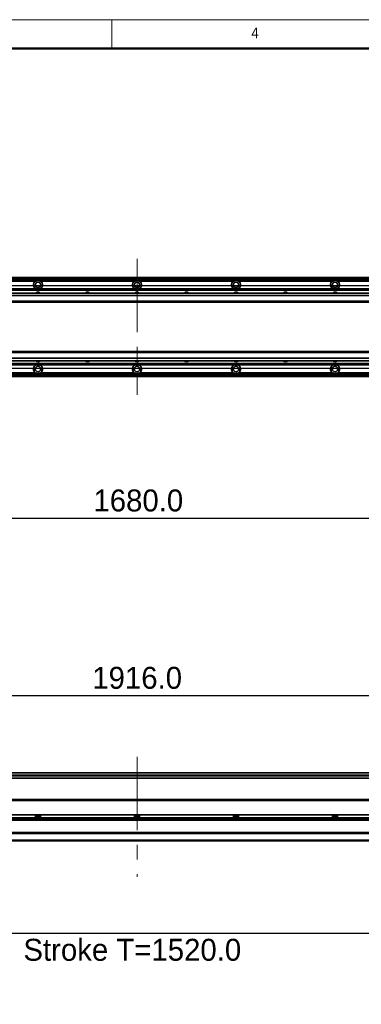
# Model space of a CAD drawing. Header units: millimetres. Extents: x 35 to 2905, y 35 to 2044.
# Tile 7 of 11: x 1008 to 1422, y 851 to 2044. Entities that reach past the tile are written whole.
import ezdxf

# ---------------------------------------------------------------- set-up
doc = ezdxf.new("R2010")
doc.units = ezdxf.units.MM
doc.header["$LTSCALE"] = 7
doc.header["$PDSIZE"] = -1
doc.linetypes.add('CENTERX2', pattern=[20.32, 12.7, -2.54, 2.54, -2.54])
doc.layers.add('黑色实线', color=7, linetype='Continuous')
doc.styles.add('SLDTEXTSTYLE1', font='Gothic.ttf', dxfattribs={"width": 0.913})
doc.styles.add('SLDTEXTSTYLE8', font='txt')
doc.dimstyles.new('SLDDIMSTYLE0', dxfattribs={"dimtxt": 26.6, "dimasz": 14, "dimexe": 0, "dimexo": 0.0625, "dimgap": 6.65, "dimtad": 2, "dimdec": 1, "dimrnd": 1e-09, "dimzin": 4, "dimdsep": 46, "dimtxsty": 'SLDTEXTSTYLE8', "dimsah": 1, "dimcen": 0.09, "dimadec": 0, "dimazin": 1, "dimtfac": 1, "dimtdec": 1, "dimtmove": 0, "dimatfit": 0, "dimfxl": 0, "dimfrac": 2, "dimtolj": 1, "dimtzin": 12, "dimarcsym": 0})
doc.dimstyles.new('SLDDIMSTYLE5', dxfattribs={"dimtxt": 26.6, "dimasz": 14, "dimexe": 0, "dimexo": 0.0625, "dimgap": 6.65, "dimtad": 2, "dimdec": 1, "dimrnd": 1e-09, "dimzin": 4, "dimdsep": 46, "dimtxsty": 'SLDTEXTSTYLE8', "dimsah": 1, "dimcen": 0.09, "dimadec": 0, "dimazin": 1, "dimtfac": 1, "dimtdec": 1, "dimtofl": 0, "dimtmove": 0, "dimatfit": 3, "dimfxl": 0, "dimfrac": 2, "dimtolj": 1, "dimtzin": 12, "dimarcsym": 0})

# ---------------------------------------------------------------- blocks, each defined once
blk = doc.blocks.new('_D_8')
at = {"layer": '黑色实线'}
for p, q in [((2178.6, 1721.9), (2178.6, 1749.9)), ((370.5, 1721.9), (2185.6, 1721.9)), ((2178.6, 1621.9), (2178.6, 1721.9)), ((370.5, 1621.9), (2185.6, 1621.9)), ((2178.6, 1621.9), (2178.6, 1593.9))]:
    blk.add_line(p, q, dxfattribs=at)
for points in [[(2178.6, 1721.9), (2180.7, 1735.9), (2176.5, 1735.9)], [(2178.6, 1621.9), (2176.5, 1607.9), (2180.7, 1607.9)]]:
    blk.add_solid(points, dxfattribs=at)
at = {"layer": '黑色实线', "insert": (2143.7, 1629), "char_height": 26.6, "attachment_point": 1, "rotation": 90, "style": 'SLDTEXTSTYLE8'}
blk.add_mtext('100.0', dxfattribs=at)
blk = doc.blocks.new('_D_18')
at = {"layer": '黑色实线'}
for p, q in [((310.6, 1562.1), (310.6, 1433.1)), ((1990.6, 1562.1), (1990.6, 1433.1)), ((310.6, 1440.1), (1990.6, 1440.1))]:
    blk.add_line(p, q, dxfattribs=at)
for points in [[(310.6, 1440.1), (324.6, 1438), (324.6, 1442.2)], [(1990.6, 1440.1), (1976.6, 1442.2), (1976.6, 1438)]]:
    blk.add_solid(points, dxfattribs=at)
at = {"layer": '黑色实线', "insert": (1097.8, 1475), "char_height": 26.6, "attachment_point": 1, "style": 'SLDTEXTSTYLE8'}
blk.add_mtext('1680.0', dxfattribs=at)
blk = doc.blocks.new('_D_19')
at = {"layer": '黑色实线'}
for p, q in [((192.6, 1115.8), (192.6, 1232.3)), ((2108.6, 1115.8), (2108.6, 1232.3)), ((192.6, 1225.3), (2108.6, 1225.3))]:
    blk.add_line(p, q, dxfattribs=at)
for points in [[(192.6, 1225.3), (206.6, 1223.2), (206.6, 1227.4)], [(2108.6, 1225.3), (2094.6, 1227.4), (2094.6, 1223.2)]]:
    blk.add_solid(points, dxfattribs=at)
at = {"layer": '黑色实线', "insert": (1096.4, 1260.2), "char_height": 26.6, "attachment_point": 1, "style": 'SLDTEXTSTYLE8'}
blk.add_mtext('1916.0', dxfattribs=at)
blk = doc.blocks.new('_D_24')
at = {"layer": 'Defpoints', "color": 0}
for p in [(374.1, 1102.4), (1894.1, 1098.9), (374.1, 937.4)]:
    blk.add_point(p, dxfattribs=at)
at = {"layer": '黑色实线', "color": 0, "lineweight": -2}
for p, q in [((374.1, 1102.4), (374.1, 937.4)), ((1894.1, 1098.9), (1894.1, 937.4)), ((1880.1, 937.4), (388.1, 937.4))]:
    blk.add_line(p, q, dxfattribs=at)
at = {"layer": '黑色实线', "color": 0}
for points in [[(388.1, 939.8), (388.1, 935.1), (374.1, 937.4)], [(1880.1, 939.8), (1880.1, 935.1), (1894.1, 937.4)]]:
    blk.add_solid(points, dxfattribs=at)
at = {"layer": '黑色实线', "color": 0, "insert": (1144.9, 930.8), "char_height": 26.6, "attachment_point": 2, "style": 'SLDTEXTSTYLE8'}
blk.add_mtext('\\A1;Stroke T=1520.0', dxfattribs=at)

msp = doc.modelspace()

# ---------------------------------------------------------------- linework, layer by layer
at = {"color": 7, "linetype": 'Continuous', "lineweight": 18}
for p, q in [((2905, 2044), (35, 2044)), ((1120, 2009), (1120, 2044)), ((70, 2009), (2870, 2009))]:
    msp.add_line(p, q, dxfattribs=at)
at = {"color": 7, "linetype": 'Continuous', "lineweight": 50}
msp.add_line((2870, 2009), (70, 2009), dxfattribs=at)
at = {"color": 7, "linetype": 'Continuous', "lineweight": 35}
for p, q in [((1951.1269018, 1731.9236819), (350.1268908, 1731.9236819)), ((350.1268908, 1731.7236822), (1951.1269018, 1731.7236822)), ((350.1268908, 1731.5236826), (1951.1269018, 1731.5236826)), ((1951.1269018, 1731.4236809), (350.1268908, 1731.4236809)), ((1951.1269018, 1729.4185434), (350.1268908, 1729.4185434)), ((375.6268903, 1717.9185424), (1925.6268427, 1717.9185424)), ((375.6268903, 1717.6255223), (1925.6268427, 1717.6255223)), ((1027.4573251, 1727.418543), (913.7964532, 1727.418543)), ((1147.4573299, 1727.418543), (1033.7965175, 1727.418543)), ((1267.4573347, 1727.418543), (1153.7965223, 1727.418543)), ((1387.4573394, 1727.418543), (1273.7964079, 1727.418543)), ((1507.4573442, 1727.418543), (1393.7964126, 1727.418543)), ((2076.1269018, 1712.9236806), (225.1268908, 1712.9236806)), ((2076.1269018, 1709.9236783), (225.1268908, 1709.9236783)), ((375.6268903, 1716.7266619), (1925.6268427, 1716.7266619)), ((375.6268903, 1716.4336417), (1925.6268427, 1716.4336417)), ((2076.1269018, 1702.9236771), (225.1268908, 1702.9236771)), ((225.1268908, 1701.923677), (2076.1269018, 1701.923677)), ((2076.1269018, 1641.923682), (225.1268908, 1641.923682)), ((2076.1269018, 1640.9236837), (225.1268908, 1640.9236837)), ((2076.1269018, 1633.9236844), (225.1268908, 1633.9236844)), ((2076.1269018, 1630.9236821), (225.1268908, 1630.9236821)), ((375.6268903, 1627.4137173), (1925.6268427, 1627.4137173)), ((375.6268903, 1627.1207009), (1925.6268427, 1627.1207009)), ((375.6268903, 1626.2218367), (1925.6268427, 1626.2218367)), ((375.6268903, 1625.9288203), (1925.6268427, 1625.9288203)), ((1922.1268579, 1614.4288194), (381.1268791, 1614.4288194)), ((1922.1268579, 1611.9236808), (381.1268791, 1611.9236808)), ((1027.4573251, 1616.4288197), (913.7964532, 1616.4288197)), ((1147.4573299, 1616.4288197), (1033.7965175, 1616.4288197)), ((1267.4573347, 1616.4288197), (1153.7965223, 1616.4288197)), ((1387.4573394, 1616.4288197), (1273.7964079, 1616.4288197)), ((1507.4573442, 1616.4288197), (1393.7964126, 1616.4288197)), ((2076.1269018, 1131.7924454), (225.1268908, 1131.7924454)), ((1922.1268579, 1125.2924471), (381.1268791, 1125.2924471)), ((1894.1268608, 1099.3824533), (320.6268832, 1099.3824533)), ((370.4769, 1099.4424491), (1894.1268608, 1099.4424491)), ((1951.3837978, 1074.3824483), (349.8699948, 1074.3824483)), ((1950.626938, 1080.8393403), (350.6268844, 1080.8393403)), ((1950.626938, 1077.4393405), (350.6268844, 1077.4393405)), ((1027.4573251, 1080.8393403), (1027.4573251, 1077.4393405)), ((1033.7965175, 1079.439799), (1027.4573251, 1079.439799)), ((1033.7965175, 1077.4393405), (1033.7965175, 1080.8393403)), ((1147.4573299, 1080.8393403), (1147.4573299, 1077.4393405)), ((1153.7965223, 1079.439799), (1147.4573299, 1079.439799)), ((1153.7965223, 1077.4393405), (1153.7965223, 1080.8393403)), ((1267.4573347, 1080.8393403), (1267.4573347, 1077.4393405)), ((1273.7964079, 1079.439799), (1267.4573347, 1079.439799)), ((1273.7964079, 1077.4393405), (1273.7964079, 1080.8393403)), ((1387.4573394, 1080.8393403), (1387.4573394, 1077.4393405)), ((1393.7964126, 1079.439799), (1387.4573394, 1079.439799)), ((1393.7964126, 1077.4393405), (1393.7964126, 1080.8393403)), ((2096.6268465, 1059.3824479), (204.6268865, 1059.3824479)), ((2096.6268465, 1058.3824478), (204.6268865, 1058.3824478)), ((2096.6268465, 1050.4424476), (204.6268865, 1050.4424476)), ((2096.6268465, 1049.4424474), (204.6268865, 1049.4424474))]:
    msp.add_line(p, q, dxfattribs=at)
at = {"color": 8, "linetype": 'Continuous', "lineweight": 35}
for p, q in [((1951.1269018, 1730.9236799), (350.1268908, 1730.9236799)), ((1922.1268579, 1612.9236791), (381.1268791, 1612.9236791)), ((1925.6268427, 1128.7924468), (375.6268903, 1128.7924468)), ((1925.6268427, 1128.2924457), (375.6268903, 1128.2924457)), ((1894.686906, 1098.3824513), (320.6268832, 1098.3824513)), ((1950.626938, 1075.3824475), (350.6268844, 1075.3824475))]:
    msp.add_line(p, q, dxfattribs=at)
at = {"color": 7, "linetype": 'Continuous', "lineweight": 35}
for centre in [(1030.6268865, 1722.9236808), (1150.6268865, 1722.9236808), (1270.6268865, 1722.9236808), (1390.6268865, 1722.9236808), (1030.6268865, 1620.9236808), (1150.6268865, 1620.9236808), (1270.6268865, 1620.9236808), (1390.6268865, 1620.9236808)]:
    msp.add_circle(centre, 3.3, dxfattribs=at)
for centre, radius, start, end in [((1030.6268865, 1722.9236808), 5.5, 125.1897877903, 245.5088204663), ((1030.6268865, 1722.9236808), 5.5, 294.4911795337, 54.8102122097), ((1150.6268865, 1722.9236808), 5.5, 125.1897877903, 245.5088204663), ((1150.6268865, 1722.9236808), 5.5, 294.4911795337, 54.8102122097), ((1270.6268865, 1722.9236808), 5.5, 125.1897877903, 245.5088204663), ((1270.6268865, 1722.9236808), 5.5, 294.4911795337, 54.8102122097), ((1390.6268865, 1722.9236808), 5.5, 125.1897877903, 245.5088204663), ((1390.6268865, 1722.9236808), 5.5, 294.4911795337, 54.8102122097), ((1030.6268865, 1710.4185428), 3.75, 41.9157203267, 138.0842796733), ((1090.6268865, 1710.4185428), 3.75, 41.9157203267, 138.0842796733), ((1150.6268865, 1710.4185428), 3.75, 41.9157203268, 138.0842796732), ((1210.6268865, 1710.4185428), 3.75, 41.9157203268, 138.0842796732), ((1270.6268865, 1710.4185428), 3.75, 41.9157203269, 138.0842796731), ((1330.6268865, 1710.4185428), 3.75, 41.9157203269, 138.0842796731), ((1390.6268865, 1710.4185428), 3.75, 41.915720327, 138.084279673), ((1030.6268865, 1620.9236808), 5.5, 114.4911795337, 234.8102122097), ((1030.6268865, 1633.4288189), 3.75, 221.9157203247, 318.0842796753), ((1030.6268865, 1620.9236808), 5.5, 305.1897877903, 65.5088204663), ((1090.6268865, 1633.4288189), 3.75, 221.9157203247, 318.0842796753), ((1150.6268865, 1620.9236808), 5.5, 114.4911795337, 234.8102122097), ((1150.6268865, 1633.4288189), 3.75, 221.9157203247, 318.0842796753), ((1150.6268865, 1620.9236808), 5.5, 305.1897877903, 65.5088204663), ((1210.6268865, 1633.4288189), 3.75, 221.9157203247, 318.0842796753), ((1270.6268865, 1620.9236808), 5.5, 114.4911795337, 234.8102122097), ((1270.6268865, 1633.4288189), 3.75, 221.9157203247, 318.0842796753), ((1270.6268865, 1620.9236808), 5.5, 305.1897877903, 65.5088204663), ((1330.6268865, 1633.4288189), 3.75, 221.9157203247, 318.0842796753), ((1390.6268865, 1620.9236808), 5.5, 114.4911795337, 234.8102122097), ((1390.6268865, 1633.4288189), 3.75, 221.9157203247, 318.0842796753), ((1390.6268865, 1620.9236808), 5.5, 305.1897877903, 65.5088204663)]:
    msp.add_arc(centre, radius, start, end, dxfattribs=at)
for points, knots in [([(1033.7965175, 1727.418543), (1033.3370065, 1727.6879371), (1032.3885588, 1728.2439762), (1030.7046516, 1728.503397), (1028.9624932, 1728.2878664), (1027.9569458, 1727.7071034), (1027.4573251, 1727.418543)], [0, 0, 0, 0, 0.235694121, 0.4864812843, 0.744850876, 1, 1, 1, 1]), ([(1153.7965223, 1727.418543), (1153.3370112, 1727.6879371), (1152.3885636, 1728.2439762), (1150.7046564, 1728.503397), (1148.962498, 1728.2878664), (1147.9569506, 1727.7071034), (1147.4573299, 1727.418543)], [0, 0, 0, 0, 0.235694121, 0.4864812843, 0.744850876, 1, 1, 1, 1]), ([(1273.7964079, 1727.418543), (1273.3369375, 1727.6879382), (1272.3885414, 1728.2439988), (1270.7046587, 1728.5033921), (1268.9625034, 1728.2878676), (1267.9569555, 1727.7071038), (1267.4573347, 1727.418543)], [0, 0, 0, 0, 0.2356821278, 0.4864732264, 0.7448468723, 1, 1, 1, 1]), ([(1393.7964126, 1727.418543), (1393.3369423, 1727.6879382), (1392.3885462, 1728.2439988), (1390.7046635, 1728.5033921), (1388.9625082, 1728.2878676), (1387.9569603, 1727.7071038), (1387.4573394, 1727.418543)], [0, 0, 0, 0, 0.2356821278, 0.4864732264, 0.7448468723, 1, 1, 1, 1]), ([(1027.4573251, 1616.4288197), (1027.9168363, 1616.1594258), (1028.8652504, 1615.6034068), (1030.5491474, 1615.3439629), (1032.2913155, 1615.5594779), (1033.296897, 1616.1402597), (1033.7965175, 1616.4288197)], [0, 0, 0, 0, 0.2356940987, 0.4864638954, 0.7448509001, 1, 1, 1, 1]), ([(1147.4573299, 1616.4288197), (1147.9168411, 1616.1594258), (1148.8652552, 1615.6034068), (1150.5491522, 1615.3439629), (1152.2913203, 1615.5594779), (1153.2969017, 1616.1402597), (1153.7965223, 1616.4288197)], [0, 0, 0, 0, 0.2356940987, 0.4864638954, 0.7448509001, 1, 1, 1, 1]), ([(1267.4573347, 1616.4288197), (1267.916805, 1616.1594245), (1268.8652011, 1615.6033639), (1270.5490838, 1615.3439706), (1272.2912392, 1615.5594951), (1273.296787, 1616.1402589), (1273.7964079, 1616.4288197)], [0, 0, 0, 0, 0.2356821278, 0.4864732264, 0.7448468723, 1, 1, 1, 1]), ([(1387.4573394, 1616.4288197), (1387.9168098, 1616.1594245), (1388.8652059, 1615.6033639), (1390.5490886, 1615.3439706), (1392.2912439, 1615.5594951), (1393.2967918, 1616.1402589), (1393.7964126, 1616.4288197)], [0, 0, 0, 0, 0.2356821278, 0.4864732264, 0.7448468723, 1, 1, 1, 1])]:
    msp.add_open_spline(points, degree=3, knots=knots, dxfattribs=at)
at = {"layer": '黑色实线', "linetype": 'CENTERX2', "lineweight": 18}
for p, q in [((1150.6268865, 1754.3736808), (1150.6268865, 1589.4736808)), ((1150.6268865, 1151.3924479), (1150.6268865, 1005.7924479))]:
    msp.add_line(p, q, dxfattribs=at)

# ---------------------------------------------------------------- texts
at = {"color": 7, "linetype": 'Continuous', "lineweight": 0, "insert": (1289.1666667, 2034.5241742), "char_height": 12.9645833, "attachment_point": 1, "style": 'SLDTEXTSTYLE1'}
msp.add_mtext('4', dxfattribs=at)

# ---------------------------------------------------------------- dimensions: what is measured, and where the dimension line sits
at = {"layer": '黑色实线'}
dim = msp.add_linear_dim(base=(2178.6268865, 1721.9185428), p1=(361.6268865, 1621.9185428), p2=(361.6268865, 1721.9185428), angle=90, dimstyle='SLDDIMSTYLE0', dxfattribs=at)
dim.commit()
dim.dimension.update_dxf_attribs({"geometry": '_D_8', "text_midpoint": (2178.6268865, 1671.3377008), "dimtype": 160})
for base, p1, p2, picture, middle in [((1990.6268865, 1440.1236308), (310.6268865, 1570.9685428), (1990.6268865, 1570.9685428), '_D_18', (1149.7407886, 1440.1236308)), ((2108.6268865, 1225.3434697), (192.6268865, 1106.9424479), (2108.6268865, 1106.9424479), '_D_19', (1148.4210955, 1225.3434697))]:
    dim = msp.add_linear_dim(base=base, p1=p1, p2=p2, dimstyle='SLDDIMSTYLE5', dxfattribs=at)
    dim.commit()
    dim.dimension.update_dxf_attribs({"geometry": picture, "text_midpoint": middle, "dimtype": 160})
dim = msp.add_linear_dim(base=(374.1268865, 937.4424479), p1=(1894.1268865, 1098.9424479), p2=(374.1268865, 1102.4424479), text='Stroke T=<>', dimstyle='SLDDIMSTYLE5', dxfattribs=at)
dim.commit()
dim.dimension.update_dxf_attribs({"geometry": '_D_24', "text_midpoint": (1144.8733496, 937.4424479), "dimtype": 160})

doc.saveas('drawing.dxf')
